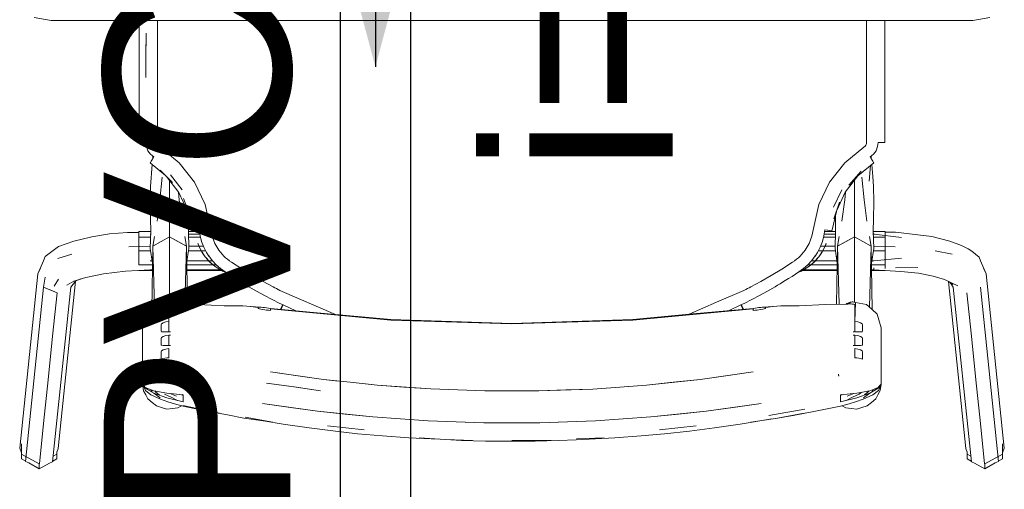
# Model space of a CAD drawing. Header units: millimetres. Extents: x -261 to 187, y -214 to 106.
# Tile 70 of 256: x -221.02 to -220.493, y -155.485 to -155.233. Entities that reach past the tile are written whole.
import ezdxf

# ---------------------------------------------------------------- set-up
doc = ezdxf.new("R2010")
doc.units = ezdxf.units.MM
doc.header["$LTSCALE"] = 0.005
doc.header["$MEASUREMENT"] = 0
doc.linetypes.add('NULL', pattern=[0])
for name, color, linetype, lineweight in [('AP-Condutos Ar condicionado', 4, 'Continuous', 25), ('AP-Sentido conduto Ar condicionado', 9, 'Continuous', 30), ('AP-Textos conduto Ar condicionado', 7, 'Continuous', 9), ('IFC-Elemento de mobília-Contorno', 9, 'Continuous', 5)]:
    doc.layers.add(name, color=color, linetype=linetype, lineweight=lineweight)
doc.styles.add('Arial', font='arial.ttf')

msp = doc.modelspace()

# ---------------------------------------------------------------- hatches: boundary and pattern name
at = {"layer": 'AP-Sentido conduto Ar condicionado', "linetype": 'Continuous'}
msp.add_hatch(color=7, dxfattribs=at).paths.add_polyline_path([(-220.8297, -155.25841), (-220.79735, -155.13767), (-220.86206, -155.13767)])

# ---------------------------------------------------------------- linework, layer by layer
at = {"layer": 'AP-Condutos Ar condicionado'}
for p, q in [((-220.8485, -152.78817), (-220.8485, -157.14092)), ((-220.8109, -152.78817), (-220.8109, -157.14092))]:
    msp.add_line(p, q, dxfattribs=at)
at = {"layer": 'AP-Sentido conduto Ar condicionado'}
msp.add_lwpolyline([(-220.8297, -155.05841), (-220.8297, -155.25841)], dxfattribs=at)
at = {"layer": 'IFC-Elemento de mobília-Contorno', "lineweight": 5}
for p, q in [((-221.01265, -155.23199), (-221.00348, -155.23362)), ((-221.00348, -155.23362), (-220.50952, -155.23362)), ((-220.9563, -155.24116), (-220.9563, -155.23362)), ((-220.9563, -155.24399), (-220.9563, -155.23362)), ((-220.94648, -155.24477), (-220.94648, -155.23362)), ((-220.56651, -155.2394), (-220.56651, -155.23362)), ((-220.55669, -155.24399), (-220.55669, -155.23362)), ((-220.50952, -155.23362), (-220.50034, -155.23199)), ((-220.9563, -155.25396), (-220.9563, -155.24399)), ((-220.95267, -155.25424), (-220.95262, -155.24031)), ((-220.95266, -155.25226), (-220.95262, -155.24031)), ((-220.56651, -155.25289), (-220.56651, -155.2394)), ((-220.55669, -155.25396), (-220.55669, -155.24399)), ((-220.94648, -155.25146), (-220.94648, -155.24477)), ((-220.9563, -155.25396), (-220.9563, -155.26393)), ((-220.95271, -155.26421), (-220.95266, -155.25226)), ((-220.94648, -155.25489), (-220.94648, -155.25146)), ((-220.56651, -155.26637), (-220.56651, -155.25289)), ((-220.5567, -155.26393), (-220.55669, -155.25396)), ((-220.94648, -155.25661), (-220.94648, -155.25489)), ((-220.94648, -155.25914), (-220.94648, -155.25661)), ((-220.94648, -155.2642), (-220.94648, -155.25914)), ((-220.9563, -155.27265), (-220.9563, -155.26393)), ((-220.94648, -155.27332), (-220.94648, -155.2642)), ((-220.5567, -155.27265), (-220.5567, -155.26393)), ((-220.56651, -155.2811), (-220.56651, -155.26637)), ((-220.9563, -155.28138), (-220.9563, -155.27265)), ((-220.94648, -155.28183), (-220.94648, -155.27332)), ((-220.5567, -155.28138), (-220.5567, -155.27265)), ((-220.56651, -155.29889), (-220.56651, -155.2811)), ((-220.9563, -155.29011), (-220.9563, -155.28138)), ((-220.94648, -155.29036), (-220.94648, -155.28183)), ((-220.5567, -155.28138), (-220.55669, -155.29011)), ((-220.9563, -155.29885), (-220.9563, -155.29011)), ((-220.94648, -155.29889), (-220.94648, -155.29036)), ((-220.55669, -155.29885), (-220.55669, -155.29011)), ((-220.9563, -155.29885), (-220.95608, -155.29887)), ((-220.95608, -155.29887), (-220.95532, -155.29888)), ((-220.95532, -155.29888), (-220.95414, -155.2989)), ((-220.95414, -155.2989), (-220.95271, -155.2989)), ((-220.95271, -155.2989), (-220.95242, -155.30118)), ((-220.95242, -155.30118), (-220.95159, -155.30333)), ((-220.94648, -155.29889), (-220.94639, -155.29963)), ((-220.94639, -155.29963), (-220.94612, -155.30033)), ((-220.94612, -155.30033), (-220.94568, -155.30093)), ((-220.94568, -155.30093), (-220.94511, -155.30142)), ((-220.94511, -155.30142), (-220.93484, -155.30978)), ((-220.57813, -155.30976), (-220.56788, -155.30142)), ((-220.56788, -155.30142), (-220.56731, -155.30093)), ((-220.56731, -155.30093), (-220.56688, -155.30033)), ((-220.56688, -155.30033), (-220.5666, -155.29963)), ((-220.5666, -155.29963), (-220.56651, -155.29889)), ((-220.56141, -155.30333), (-220.56057, -155.30118)), ((-220.56057, -155.30118), (-220.56028, -155.2989)), ((-220.56028, -155.2989), (-220.55886, -155.2989)), ((-220.55886, -155.2989), (-220.55767, -155.29888)), ((-220.55767, -155.29888), (-220.55691, -155.29887)), ((-220.55691, -155.29887), (-220.55669, -155.29885)), ((-220.95159, -155.30333), (-220.95024, -155.3052)), ((-220.95024, -155.3052), (-220.94847, -155.30669)), ((-220.94924, -155.30789), (-220.94847, -155.30669)), ((-220.949, -155.30751), (-220.94894, -155.30686)), ((-220.94894, -155.30744), (-220.94894, -155.30629)), ((-220.56453, -155.30669), (-220.56275, -155.3052)), ((-220.56453, -155.30669), (-220.56375, -155.30789)), ((-220.56405, -155.30743), (-220.56405, -155.30629)), ((-220.56405, -155.30686), (-220.564, -155.30751)), ((-220.56405, -155.30722), (-220.56403, -155.30746)), ((-220.56405, -155.30722), (-220.56402, -155.30747)), ((-220.56275, -155.3052), (-220.56141, -155.30333)), ((-220.95039, -155.30984), (-220.95028, -155.3096)), ((-220.95039, -155.30984), (-220.94215, -155.31666)), ((-220.95028, -155.3096), (-220.94988, -155.30891)), ((-220.95021, -155.3226), (-220.94926, -155.31077)), ((-220.94988, -155.30891), (-220.94924, -155.30789)), ((-220.93484, -155.30978), (-220.92666, -155.3202)), ((-220.58631, -155.32016), (-220.57813, -155.30976)), ((-220.57111, -155.31687), (-220.5626, -155.30984)), ((-220.56512, -155.3197), (-220.56438, -155.31131)), ((-220.56375, -155.30789), (-220.56311, -155.30891)), ((-220.56371, -155.31076), (-220.56309, -155.3172)), ((-220.56311, -155.30891), (-220.56271, -155.3096)), ((-220.56271, -155.3096), (-220.5626, -155.30984)), ((-220.94517, -155.3297), (-220.94395, -155.31757)), ((-220.94506, -155.31371), (-220.93848, -155.32038)), ((-220.94165, -155.31717), (-220.93508, -155.32567)), ((-220.93948, -155.31621), (-220.93326, -155.32433)), ((-220.57787, -155.32561), (-220.57111, -155.31687)), ((-220.57605, -155.32174), (-220.56935, -155.3143)), ((-220.56905, -155.31757), (-220.56782, -155.3297)), ((-220.56309, -155.3172), (-220.56278, -155.3226)), ((-220.95028, -155.33135), (-220.95021, -155.3226)), ((-220.93998, -155.32197), (-220.93998, -155.31933)), ((-220.93998, -155.33457), (-220.93998, -155.32197)), ((-220.92666, -155.3202), (-220.92097, -155.33214)), ((-220.59201, -155.33211), (-220.58631, -155.32016)), ((-220.57301, -155.32197), (-220.57301, -155.31933)), ((-220.57301, -155.33457), (-220.57301, -155.32197)), ((-220.56278, -155.3226), (-220.56266, -155.33081)), ((-220.93522, -155.32549), (-220.93479, -155.3297)), ((-220.93508, -155.32567), (-220.93038, -155.33568)), ((-220.58424, -155.33351), (-220.57973, -155.32433)), ((-220.5825, -155.33543), (-220.57787, -155.32561)), ((-220.5782, -155.3297), (-220.57777, -155.32548)), ((-220.95028, -155.33135), (-220.95016, -155.34007)), ((-220.94668, -155.34108), (-220.94517, -155.3297)), ((-220.93479, -155.3297), (-220.93328, -155.34108)), ((-220.93253, -155.3289), (-220.9289, -155.3382)), ((-220.92097, -155.33214), (-220.91805, -155.345)), ((-220.59495, -155.345), (-220.59201, -155.33211)), ((-220.58399, -155.33984), (-220.58097, -155.3309)), ((-220.57971, -155.34108), (-220.5782, -155.3297)), ((-220.56782, -155.3297), (-220.56631, -155.34108)), ((-220.56284, -155.34007), (-220.56266, -155.33081)), ((-220.93998, -155.34415), (-220.93998, -155.33457)), ((-220.93038, -155.33568), (-220.92795, -155.34645)), ((-220.92981, -155.34007), (-220.92977, -155.33836)), ((-220.58505, -155.34645), (-220.58265, -155.33587)), ((-220.58321, -155.33835), (-220.58319, -155.34007)), ((-220.57301, -155.34415), (-220.57301, -155.33457)), ((-220.95016, -155.34007), (-220.95011, -155.34629)), ((-220.93998, -155.34949), (-220.93998, -155.34415)), ((-220.92985, -155.34629), (-220.92981, -155.34007)), ((-220.58319, -155.34007), (-220.58314, -155.34629)), ((-220.57301, -155.34949), (-220.57301, -155.34415)), ((-220.56288, -155.34629), (-220.56284, -155.34007)), ((-220.9913, -155.35176), (-220.98161, -155.34953)), ((-220.98161, -155.34953), (-220.9722, -155.34794)), ((-220.9722, -155.34794), (-220.96255, -155.34723)), ((-220.96255, -155.34723), (-220.95648, -155.34715)), ((-220.95648, -155.34959), (-220.95648, -155.34658)), ((-220.95648, -155.34658), (-220.95012, -155.34658)), ((-220.95648, -155.34959), (-220.95019, -155.34959)), ((-220.95648, -155.357), (-220.95648, -155.34959)), ((-220.95033, -155.35573), (-220.95011, -155.34629)), ((-220.95033, -155.34814), (-220.95015, -155.34814)), ((-220.94894, -155.35455), (-220.94809, -155.34924)), ((-220.94894, -155.35455), (-220.93998, -155.34949)), ((-220.94446, -155.35202), (-220.93998, -155.34949)), ((-220.93998, -155.36627), (-220.93998, -155.34949)), ((-220.93998, -155.34949), (-220.93102, -155.35455)), ((-220.93998, -155.34949), (-220.9355, -155.35202)), ((-220.93187, -155.34924), (-220.93102, -155.35455)), ((-220.92985, -155.34629), (-220.92964, -155.35573)), ((-220.92985, -155.34658), (-220.92408, -155.34658)), ((-220.92981, -155.34814), (-220.92382, -155.34814)), ((-220.92978, -155.34959), (-220.9235, -155.34959)), ((-220.92795, -155.34645), (-220.92767, -155.34629)), ((-220.92767, -155.34629), (-220.92687, -155.3461)), ((-220.92687, -155.3461), (-220.92566, -155.34589)), ((-220.92566, -155.34589), (-220.92422, -155.34571)), ((-220.92422, -155.34571), (-220.92369, -155.34888)), ((-220.92369, -155.34888), (-220.92283, -155.352)), ((-220.91805, -155.345), (-220.91723, -155.34909)), ((-220.91723, -155.34909), (-220.91575, -155.35298)), ((-220.59724, -155.35297), (-220.59576, -155.34908)), ((-220.59576, -155.34908), (-220.59495, -155.345)), ((-220.59016, -155.352), (-220.5893, -155.34888)), ((-220.5895, -155.34959), (-220.58322, -155.34959)), ((-220.5893, -155.34888), (-220.58877, -155.34571)), ((-220.58918, -155.34814), (-220.58318, -155.34814)), ((-220.58891, -155.34658), (-220.58315, -155.34658)), ((-220.58877, -155.34571), (-220.58734, -155.34589)), ((-220.58734, -155.34589), (-220.58612, -155.3461)), ((-220.58612, -155.3461), (-220.58532, -155.34629)), ((-220.58532, -155.34629), (-220.58505, -155.34645)), ((-220.58336, -155.35573), (-220.58314, -155.34629)), ((-220.58197, -155.35455), (-220.58112, -155.34924)), ((-220.58197, -155.35455), (-220.57301, -155.34949)), ((-220.57749, -155.35202), (-220.57301, -155.34949)), ((-220.57301, -155.36627), (-220.57301, -155.34949)), ((-220.57301, -155.34949), (-220.56405, -155.35455)), ((-220.57301, -155.34949), (-220.56853, -155.35202)), ((-220.5649, -155.34924), (-220.56405, -155.35455)), ((-220.56288, -155.34629), (-220.56267, -155.35573)), ((-220.56288, -155.34658), (-220.55651, -155.34658)), ((-220.56284, -155.34814), (-220.56266, -155.34814)), ((-220.56281, -155.34959), (-220.55651, -155.34959)), ((-220.56266, -155.34814), (-220.56266, -155.34761)), ((-220.56266, -155.34814), (-220.56266, -155.34761)), ((-220.56266, -155.34814), (-220.54777, -155.34986)), ((-220.55651, -155.34959), (-220.55651, -155.34658)), ((-220.55651, -155.34707), (-220.55651, -155.34658)), ((-220.55651, -155.34707), (-220.55097, -155.34707)), ((-220.55651, -155.357), (-220.55651, -155.34959)), ((-220.55097, -155.34707), (-220.53892, -155.34844)), ((-220.53892, -155.34844), (-220.53143, -155.34936)), ((-220.53143, -155.34936), (-220.5218, -155.35184)), ((-221.00663, -155.36007), (-220.99945, -155.3547)), ((-220.99945, -155.3547), (-220.9913, -155.35176)), ((-220.96191, -155.35475), (-220.95033, -155.35446)), ((-220.95033, -155.35446), (-220.9503, -155.35446)), ((-220.94959, -155.38834), (-220.94894, -155.35455)), ((-220.94894, -155.35455), (-220.94446, -155.35202)), ((-220.94894, -155.35455), (-220.94812, -155.38702)), ((-220.9355, -155.35202), (-220.93102, -155.35455)), ((-220.9318, -155.38563), (-220.93102, -155.35455)), ((-220.93102, -155.35455), (-220.93042, -155.38566)), ((-220.92967, -155.35446), (-220.92429, -155.35446)), ((-220.92489, -155.35297), (-220.92421, -155.35466)), ((-220.92489, -155.353), (-220.92489, -155.35298)), ((-220.92489, -155.353), (-220.92339, -155.35634)), ((-220.92489, -155.353), (-220.92421, -155.35466)), ((-220.92489, -155.35303), (-220.92476, -155.35332)), ((-220.92424, -155.35446), (-220.92188, -155.35446)), ((-220.92421, -155.35466), (-220.92324, -155.35668)), ((-220.92421, -155.35466), (-220.92342, -155.3563)), ((-220.92283, -155.352), (-220.92166, -155.35501)), ((-220.91575, -155.35298), (-220.91364, -155.35657)), ((-220.59935, -155.35656), (-220.59724, -155.35297)), ((-220.59133, -155.35501), (-220.59016, -155.352)), ((-220.59112, -155.35446), (-220.58876, -155.35446)), ((-220.58976, -155.35668), (-220.58878, -155.35466)), ((-220.5896, -155.35634), (-220.58822, -155.35326)), ((-220.58958, -155.3563), (-220.58878, -155.35466)), ((-220.58878, -155.35466), (-220.5881, -155.35297)), ((-220.58878, -155.35466), (-220.5881, -155.353)), ((-220.5887, -155.35446), (-220.58333, -155.35446)), ((-220.58823, -155.35331), (-220.5881, -155.35303)), ((-220.5881, -155.353), (-220.5881, -155.35298)), ((-220.58257, -155.38562), (-220.58197, -155.35455)), ((-220.58197, -155.35455), (-220.57749, -155.35202)), ((-220.58197, -155.35455), (-220.58119, -155.38558)), ((-220.56853, -155.35202), (-220.56405, -155.35455)), ((-220.56487, -155.38719), (-220.56405, -155.35455)), ((-220.56405, -155.35455), (-220.5634, -155.38852)), ((-220.5627, -155.35446), (-220.55108, -155.35475)), ((-220.5627, -155.35446), (-220.56266, -155.35446)), ((-220.5218, -155.35184), (-220.51568, -155.35413)), ((-220.51568, -155.35413), (-220.51195, -155.35585)), ((-221.00762, -155.36226), (-221.00663, -155.36007)), ((-220.99995, -155.36103), (-220.99244, -155.35879)), ((-220.95648, -155.357), (-220.95013, -155.357)), ((-220.95648, -155.36444), (-220.95648, -155.357)), ((-220.95033, -155.35573), (-220.94912, -155.36355)), ((-220.93085, -155.36355), (-220.92964, -155.35573)), ((-220.92983, -155.357), (-220.92305, -155.357)), ((-220.92342, -155.3563), (-220.92251, -155.35788)), ((-220.92324, -155.35668), (-220.92251, -155.35788)), ((-220.92302, -155.357), (-220.92065, -155.357)), ((-220.92288, -155.35723), (-220.92135, -155.35958)), ((-220.92251, -155.35788), (-220.92149, -155.3594)), ((-220.92166, -155.35501), (-220.92019, -155.35788)), ((-220.92149, -155.3594), (-220.92099, -155.36013)), ((-220.92149, -155.3594), (-220.91976, -155.36156)), ((-220.92099, -155.36013), (-220.91976, -155.36156)), ((-220.92019, -155.35788), (-220.9199, -155.35835)), ((-220.9199, -155.35835), (-220.91961, -155.35882)), ((-220.91961, -155.35882), (-220.9193, -155.35929)), ((-220.9193, -155.35929), (-220.91898, -155.35975)), ((-220.91902, -155.3597), (-220.91712, -155.36219)), ((-220.91364, -155.35657), (-220.91096, -155.35976)), ((-220.91096, -155.35976), (-220.91001, -155.36067)), ((-220.60298, -155.36067), (-220.60203, -155.35976)), ((-220.60203, -155.35976), (-220.59935, -155.35656)), ((-220.59587, -155.36219), (-220.59397, -155.3597)), ((-220.59401, -155.35975), (-220.5937, -155.35929)), ((-220.5937, -155.35929), (-220.59339, -155.35882)), ((-220.59339, -155.35882), (-220.59309, -155.35835)), ((-220.59324, -155.36156), (-220.5915, -155.3594)), ((-220.59324, -155.36156), (-220.59201, -155.36013)), ((-220.59309, -155.35835), (-220.5928, -155.35788)), ((-220.5928, -155.35788), (-220.59133, -155.35501)), ((-220.59235, -155.357), (-220.58998, -155.357)), ((-220.59201, -155.36013), (-220.5915, -155.3594)), ((-220.59166, -155.35959), (-220.59011, -155.35723)), ((-220.5915, -155.3594), (-220.59048, -155.35788)), ((-220.59048, -155.35788), (-220.58958, -155.3563)), ((-220.59048, -155.35788), (-220.58976, -155.35668)), ((-220.58995, -155.357), (-220.58316, -155.357)), ((-220.58336, -155.35573), (-220.58215, -155.36355)), ((-220.56388, -155.36355), (-220.56267, -155.35573)), ((-220.56286, -155.357), (-220.55651, -155.357)), ((-220.55651, -155.36444), (-220.55651, -155.357)), ((-220.52963, -155.35695), (-220.52055, -155.35879)), ((-220.51195, -155.35585), (-220.51011, -155.35717)), ((-220.51011, -155.35717), (-220.50613, -155.36046)), ((-221.01066, -155.36932), (-221.00762, -155.36226)), ((-220.95648, -155.36444), (-220.94913, -155.36444)), ((-220.95648, -155.36456), (-220.95648, -155.36444)), ((-220.95033, -155.36231), (-220.94931, -155.36231)), ((-220.93083, -155.36444), (-220.9167, -155.36444)), ((-220.93065, -155.36231), (-220.91906, -155.36231)), ((-220.92022, -155.36098), (-220.91914, -155.36219)), ((-220.91976, -155.36156), (-220.91823, -155.36319)), ((-220.91976, -155.36156), (-220.91776, -155.36358)), ((-220.91902, -155.36231), (-220.91701, -155.36231)), ((-220.91823, -155.36319), (-220.91512, -155.36574)), ((-220.9178, -155.36354), (-220.91564, -155.3653)), ((-220.91712, -155.36219), (-220.91504, -155.36444)), ((-220.91669, -155.36444), (-220.91504, -155.36444)), ((-220.91564, -155.3653), (-220.91332, -155.36682)), ((-220.91504, -155.36444), (-220.91275, -155.36647)), ((-220.91001, -155.36067), (-220.90901, -155.36153)), ((-220.90901, -155.36153), (-220.90797, -155.36233)), ((-220.908, -155.36231), (-220.90688, -155.36309)), ((-220.90688, -155.36309), (-220.90136, -155.3666)), ((-220.61188, -155.36676), (-220.60611, -155.36309)), ((-220.60611, -155.36309), (-220.60498, -155.36231)), ((-220.60503, -155.36234), (-220.60398, -155.36153)), ((-220.60398, -155.36153), (-220.60298, -155.36067)), ((-220.60025, -155.36647), (-220.59796, -155.36444)), ((-220.59971, -155.36684), (-220.5973, -155.36527)), ((-220.59796, -155.36444), (-220.59587, -155.36219)), ((-220.59796, -155.36444), (-220.5963, -155.36444)), ((-220.59788, -155.36574), (-220.59476, -155.36319)), ((-220.59735, -155.3653), (-220.59519, -155.36354)), ((-220.59629, -155.36444), (-220.58216, -155.36444)), ((-220.59598, -155.36231), (-220.59398, -155.36231)), ((-220.59523, -155.36358), (-220.59324, -155.36156)), ((-220.59476, -155.36319), (-220.59324, -155.36156)), ((-220.59393, -155.36231), (-220.58234, -155.36231)), ((-220.59385, -155.36219), (-220.59276, -155.36097)), ((-220.56386, -155.36444), (-220.55651, -155.36444)), ((-220.56368, -155.36231), (-220.56266, -155.36231)), ((-220.56266, -155.36231), (-220.54777, -155.36089)), ((-220.55651, -155.36651), (-220.55651, -155.36444)), ((-220.50613, -155.36046), (-220.50537, -155.36226)), ((-220.50537, -155.36226), (-220.50234, -155.36932)), ((-221.02033, -155.46275), (-221.01066, -155.36932)), ((-221.01066, -155.36932), (-221.00923, -155.36641)), ((-220.98492, -155.37119), (-220.97545, -155.36922)), ((-220.97545, -155.36922), (-220.96363, -155.36791)), ((-220.96363, -155.36791), (-220.95033, -155.36709)), ((-220.95648, -155.36758), (-220.95648, -155.36747)), ((-220.95648, -155.36758), (-220.94919, -155.36758)), ((-220.95033, -155.36709), (-220.94919, -155.36709)), ((-220.93998, -155.38306), (-220.93998, -155.36627)), ((-220.93078, -155.36709), (-220.91285, -155.36709)), ((-220.93077, -155.36758), (-220.91201, -155.36758)), ((-220.91512, -155.36574), (-220.91332, -155.36682)), ((-220.91363, -155.36662), (-220.91315, -155.3669)), ((-220.91332, -155.36682), (-220.91165, -155.36779)), ((-220.91332, -155.36682), (-220.91027, -155.36827)), ((-220.91275, -155.36647), (-220.91026, -155.36827)), ((-220.91275, -155.36709), (-220.9119, -155.36709)), ((-220.91172, -155.36758), (-220.91122, -155.36758)), ((-220.91165, -155.36779), (-220.90996, -155.36847)), ((-220.91027, -155.36827), (-220.90843, -155.36946)), ((-220.90843, -155.36946), (-220.90658, -155.37064)), ((-220.90658, -155.37064), (-220.90472, -155.3718)), ((-220.90136, -155.3666), (-220.89579, -155.36996)), ((-220.89579, -155.36996), (-220.89017, -155.37318)), ((-220.62309, -155.37333), (-220.61754, -155.37016)), ((-220.61754, -155.37016), (-220.61188, -155.36676)), ((-220.60827, -155.3718), (-220.60641, -155.37064)), ((-220.60641, -155.37064), (-220.60457, -155.36946)), ((-220.60457, -155.36946), (-220.60273, -155.36827)), ((-220.60303, -155.36847), (-220.60134, -155.36779)), ((-220.60283, -155.36834), (-220.59971, -155.36684)), ((-220.60273, -155.36827), (-220.60025, -155.36647)), ((-220.60177, -155.36758), (-220.60125, -155.36758)), ((-220.60134, -155.36779), (-220.59971, -155.36684)), ((-220.6011, -155.36709), (-220.60023, -155.36709)), ((-220.60098, -155.36758), (-220.58223, -155.36758)), ((-220.60014, -155.36709), (-220.58222, -155.36709)), ((-220.59989, -155.36693), (-220.59938, -155.36662)), ((-220.59971, -155.36684), (-220.59788, -155.36574)), ((-220.57301, -155.38306), (-220.57301, -155.36627)), ((-220.56381, -155.36709), (-220.56266, -155.36709)), ((-220.5638, -155.36758), (-220.55651, -155.36758)), ((-220.56266, -155.36709), (-220.56266, -155.36601)), ((-220.56266, -155.36709), (-220.54809, -155.36801)), ((-220.55651, -155.36758), (-220.55651, -155.36747)), ((-220.55097, -155.36615), (-220.53892, -155.36583)), ((-220.54809, -155.36801), (-220.53858, -155.36903)), ((-220.53858, -155.36903), (-220.53086, -155.37051)), ((-220.53086, -155.37051), (-220.52476, -155.37237)), ((-220.50376, -155.36641), (-220.50234, -155.36932)), ((-220.50234, -155.36932), (-220.49266, -155.46275)), ((-221.00762, -155.37642), (-221.00663, -155.3711)), ((-221.00185, -155.37596), (-220.99945, -155.37208)), ((-220.99964, -155.46289), (-220.99035, -155.37323)), ((-220.99513, -155.37545), (-220.9914, -155.37321)), ((-220.99299, -155.37652), (-220.9904, -155.37325)), ((-220.9914, -155.37321), (-220.98492, -155.37119)), ((-220.9904, -155.37325), (-220.98768, -155.37205)), ((-220.90472, -155.3718), (-220.90284, -155.37296)), ((-220.90284, -155.37296), (-220.9015, -155.37379)), ((-220.9015, -155.37379), (-220.90016, -155.3746)), ((-220.90016, -155.3746), (-220.89882, -155.37541)), ((-220.89882, -155.37541), (-220.89747, -155.37621)), ((-220.89017, -155.37318), (-220.88447, -155.37626)), ((-220.62852, -155.37626), (-220.62309, -155.37333)), ((-220.61552, -155.37621), (-220.61418, -155.37541)), ((-220.61418, -155.37541), (-220.61283, -155.3746)), ((-220.61283, -155.3746), (-220.61149, -155.37379)), ((-220.61149, -155.37379), (-220.61013, -155.37295)), ((-220.61013, -155.37295), (-220.60827, -155.3718)), ((-220.52476, -155.37237), (-220.51758, -155.37574)), ((-220.52262, -155.37337), (-220.51336, -155.46289)), ((-220.52219, -155.37357), (-220.52033, -155.37496)), ((-220.52176, -155.37389), (-220.52, -155.37652)), ((-221.0173, -155.46985), (-221.00762, -155.37642)), ((-221.00762, -155.37642), (-221.00031, -155.3794)), ((-221.00397, -155.37791), (-221.00031, -155.3794)), ((-221.00273, -155.40276), (-221.00031, -155.3794)), ((-221.00267, -155.46995), (-220.99299, -155.37652)), ((-220.89747, -155.37621), (-220.89336, -155.37856)), ((-220.89336, -155.37856), (-220.88922, -155.38083)), ((-220.88922, -155.38083), (-220.88505, -155.38302)), ((-220.88447, -155.37626), (-220.88356, -155.37674)), ((-220.88356, -155.37674), (-220.88265, -155.37721)), ((-220.88265, -155.37721), (-220.88174, -155.37768)), ((-220.88174, -155.37768), (-220.88083, -155.37814)), ((-220.88083, -155.37814), (-220.85117, -155.39104)), ((-220.64688, -155.38456), (-220.63217, -155.37814)), ((-220.63217, -155.37814), (-220.63126, -155.37768)), ((-220.63126, -155.37768), (-220.63035, -155.37721)), ((-220.63035, -155.37721), (-220.62944, -155.37674)), ((-220.62944, -155.37674), (-220.62852, -155.37626)), ((-220.62795, -155.38302), (-220.62377, -155.38083)), ((-220.62377, -155.38083), (-220.61963, -155.37856)), ((-220.61963, -155.37856), (-220.61552, -155.37621)), ((-220.52, -155.37652), (-220.51033, -155.46995)), ((-220.51268, -155.3794), (-220.51026, -155.40276)), ((-220.50537, -155.37642), (-220.4957, -155.46985)), ((-220.94954, -155.38828), (-220.94664, -155.38569)), ((-220.94664, -155.38569), (-220.94471, -155.38533)), ((-220.94471, -155.38533), (-220.94278, -155.38497)), ((-220.94278, -155.38497), (-220.94084, -155.38461)), ((-220.94084, -155.38461), (-220.94036, -155.38452)), ((-220.94084, -155.38461), (-220.94034, -155.39481)), ((-220.94036, -155.38452), (-220.93988, -155.38443)), ((-220.94034, -155.38565), (-220.93927, -155.3855)), ((-220.94034, -155.38565), (-220.93981, -155.38557)), ((-220.94034, -155.39481), (-220.94034, -155.38565)), ((-220.94034, -155.38565), (-220.92474, -155.38578)), ((-220.94034, -155.38565), (-220.93034, -155.38573)), ((-220.93998, -155.38445), (-220.93998, -155.38306)), ((-220.93988, -155.38443), (-220.9394, -155.38434)), ((-220.93981, -155.38557), (-220.93954, -155.38553)), ((-220.93954, -155.38553), (-220.93927, -155.3855)), ((-220.9394, -155.38434), (-220.93916, -155.38429)), ((-220.93927, -155.3855), (-220.93821, -155.38542)), ((-220.93927, -155.3855), (-220.93901, -155.38548)), ((-220.93916, -155.38429), (-220.93891, -155.38425)), ((-220.93901, -155.38548), (-220.93874, -155.38546)), ((-220.93891, -155.38425), (-220.93872, -155.38432)), ((-220.93874, -155.38546), (-220.93847, -155.38544)), ((-220.93872, -155.38432), (-220.93853, -155.38439)), ((-220.93853, -155.38439), (-220.93833, -155.38447)), ((-220.93847, -155.38544), (-220.93821, -155.38542)), ((-220.93833, -155.38447), (-220.93814, -155.38454)), ((-220.93821, -155.38542), (-220.93034, -155.38573)), ((-220.93821, -155.38542), (-220.93792, -155.38543)), ((-220.93814, -155.38454), (-220.93795, -155.38461)), ((-220.93795, -155.38461), (-220.93775, -155.38468)), ((-220.93792, -155.38543), (-220.93779, -155.38544)), ((-220.93775, -155.38468), (-220.93756, -155.38475)), ((-220.93756, -155.38475), (-220.93737, -155.38483)), ((-220.93737, -155.38483), (-220.93717, -155.3849)), ((-220.93717, -155.3849), (-220.93698, -155.38497)), ((-220.93698, -155.38497), (-220.93679, -155.38504)), ((-220.93679, -155.38504), (-220.9365, -155.38549)), ((-220.93679, -155.38504), (-220.93659, -155.38511)), ((-220.93679, -155.38504), (-220.93678, -155.38548)), ((-220.93659, -155.38511), (-220.9364, -155.38519)), ((-220.9364, -155.38519), (-220.93621, -155.38526)), ((-220.93621, -155.38526), (-220.93594, -155.38551)), ((-220.93621, -155.3855), (-220.93621, -155.38526)), ((-220.93621, -155.38526), (-220.93601, -155.38533)), ((-220.93601, -155.38533), (-220.93593, -155.38551)), ((-220.93601, -155.38533), (-220.93582, -155.3854)), ((-220.93601, -155.38533), (-220.93583, -155.38551)), ((-220.93582, -155.3854), (-220.93571, -155.38552)), ((-220.93582, -155.3854), (-220.93555, -155.38551)), ((-220.93582, -155.3854), (-220.93579, -155.38552)), ((-220.93555, -155.38551), (-220.93549, -155.38553)), ((-220.93469, -155.38556), (-220.92474, -155.38578)), ((-220.93042, -155.38573), (-220.93029, -155.38573)), ((-220.93034, -155.38573), (-220.92474, -155.38578)), ((-220.92474, -155.38578), (-220.91066, -155.38636)), ((-220.91066, -155.38636), (-220.90916, -155.38652)), ((-220.90916, -155.38652), (-220.90713, -155.38645)), ((-220.90713, -155.38645), (-220.90506, -155.38641)), ((-220.90506, -155.38641), (-220.90295, -155.3864)), ((-220.90295, -155.3864), (-220.90081, -155.38643)), ((-220.90088, -155.38643), (-220.90087, -155.38638)), ((-220.90087, -155.38638), (-220.89166, -155.38714)), ((-220.90087, -155.38638), (-220.90081, -155.38643)), ((-220.88505, -155.38302), (-220.88084, -155.38515)), ((-220.88084, -155.38515), (-220.88043, -155.38535)), ((-220.88043, -155.38535), (-220.88001, -155.38555)), ((-220.88001, -155.38555), (-220.8796, -155.38576)), ((-220.87984, -155.38727), (-220.87918, -155.38596)), ((-220.87983, -155.38677), (-220.87937, -155.38587)), ((-220.8796, -155.38576), (-220.87918, -155.38596)), ((-220.87918, -155.38596), (-220.8724, -155.38906)), ((-220.87918, -155.38596), (-220.8724, -155.38906)), ((-220.66159, -155.39097), (-220.64688, -155.38456)), ((-220.64056, -155.38904), (-220.63381, -155.38596)), ((-220.64055, -155.38904), (-220.63381, -155.38596)), ((-220.63381, -155.38596), (-220.63339, -155.38576)), ((-220.63381, -155.38596), (-220.63316, -155.38727)), ((-220.63362, -155.38587), (-220.63317, -155.38677)), ((-220.63339, -155.38576), (-220.63298, -155.38555)), ((-220.63298, -155.38555), (-220.63256, -155.38535)), ((-220.63256, -155.38535), (-220.63215, -155.38515)), ((-220.63215, -155.38515), (-220.62795, -155.38302)), ((-220.62153, -155.38714), (-220.61232, -155.38638)), ((-220.61239, -155.38643), (-220.61232, -155.38638)), ((-220.61239, -155.38643), (-220.61024, -155.3864)), ((-220.61232, -155.38638), (-220.61231, -155.38643)), ((-220.61024, -155.3864), (-220.60813, -155.38641)), ((-220.60813, -155.38641), (-220.60606, -155.38645)), ((-220.60606, -155.38645), (-220.60404, -155.38652)), ((-220.60404, -155.38652), (-220.60253, -155.38636)), ((-220.60253, -155.38636), (-220.58845, -155.38578)), ((-220.58845, -155.38578), (-220.57656, -155.38546)), ((-220.57747, -155.38548), (-220.57737, -155.3854)), ((-220.57737, -155.3854), (-220.57718, -155.38533)), ((-220.57718, -155.38533), (-220.57699, -155.38526)), ((-220.57699, -155.38526), (-220.57679, -155.38519)), ((-220.57679, -155.38519), (-220.5766, -155.38511)), ((-220.5766, -155.38511), (-220.57641, -155.38504)), ((-220.57656, -155.38546), (-220.57471, -155.38543)), ((-220.57641, -155.38504), (-220.57621, -155.38497)), ((-220.57632, -155.38545), (-220.57609, -155.38545)), ((-220.57621, -155.38497), (-220.57602, -155.3849)), ((-220.57609, -155.38545), (-220.57586, -155.38545)), ((-220.57602, -155.3849), (-220.57583, -155.38483)), ((-220.57586, -155.38545), (-220.57563, -155.38544)), ((-220.57583, -155.38483), (-220.57563, -155.38475)), ((-220.57563, -155.38475), (-220.57544, -155.38468)), ((-220.57563, -155.38544), (-220.5754, -155.38544)), ((-220.57544, -155.38468), (-220.57525, -155.38461)), ((-220.5754, -155.38544), (-220.57517, -155.38544)), ((-220.57525, -155.38461), (-220.57505, -155.38454)), ((-220.57517, -155.38544), (-220.57471, -155.38543)), ((-220.57505, -155.38454), (-220.57467, -155.38439)), ((-220.57471, -155.38543), (-220.57285, -155.38565)), ((-220.57471, -155.38543), (-220.57425, -155.38549)), ((-220.57467, -155.38439), (-220.57428, -155.38425)), ((-220.57428, -155.38425), (-220.5738, -155.38434)), ((-220.57425, -155.38549), (-220.57378, -155.38554)), ((-220.5738, -155.38434), (-220.57331, -155.38443)), ((-220.57378, -155.38554), (-220.57332, -155.3856)), ((-220.57332, -155.3856), (-220.57285, -155.38565)), ((-220.57331, -155.38443), (-220.57283, -155.38452)), ((-220.57301, -155.38448), (-220.57301, -155.38306)), ((-220.57285, -155.39481), (-220.57235, -155.38461)), ((-220.57285, -155.39481), (-220.57285, -155.38565)), ((-220.57283, -155.38452), (-220.57235, -155.38461)), ((-220.57235, -155.38461), (-220.57042, -155.38497)), ((-220.57042, -155.38497), (-220.56849, -155.38533)), ((-220.56849, -155.38533), (-220.56656, -155.38569)), ((-220.56656, -155.38569), (-220.56366, -155.38828)), ((-220.95334, -155.394), (-220.95244, -155.39088)), ((-220.95244, -155.39088), (-220.94954, -155.38828)), ((-220.89667, -155.38681), (-220.89254, -155.38724)), ((-220.89667, -155.38681), (-220.89258, -155.38734)), ((-220.89258, -155.38742), (-220.89258, -155.38734)), ((-220.89258, -155.38749), (-220.89258, -155.38742)), ((-220.89258, -155.38757), (-220.89258, -155.38749)), ((-220.89258, -155.38765), (-220.89258, -155.38757)), ((-220.89258, -155.38765), (-220.89239, -155.38787)), ((-220.89254, -155.38724), (-220.89222, -155.38714)), ((-220.89239, -155.38787), (-220.89185, -155.3881)), ((-220.89222, -155.38714), (-220.89166, -155.38714)), ((-220.89185, -155.3881), (-220.89104, -155.3883)), ((-220.89166, -155.38714), (-220.89092, -155.3872)), ((-220.89104, -155.3883), (-220.89008, -155.38845)), ((-220.89092, -155.3872), (-220.89008, -155.3873)), ((-220.89008, -155.3873), (-220.88905, -155.38741)), ((-220.89008, -155.38845), (-220.88904, -155.38857)), ((-220.88905, -155.38741), (-220.88801, -155.38754)), ((-220.88904, -155.38857), (-220.888, -155.38869)), ((-220.88801, -155.38754), (-220.88698, -155.38766)), ((-220.888, -155.38869), (-220.88696, -155.38882)), ((-220.88698, -155.38766), (-220.88594, -155.38779)), ((-220.88696, -155.38882), (-220.88592, -155.38895)), ((-220.88594, -155.38779), (-220.86084, -155.39014)), ((-220.88592, -155.38801), (-220.82139, -155.39404)), ((-220.88592, -155.38824), (-220.88592, -155.38801)), ((-220.88592, -155.38848), (-220.88592, -155.38824)), ((-220.88592, -155.38871), (-220.88592, -155.38848)), ((-220.88592, -155.38895), (-220.88592, -155.38871)), ((-220.88057, -155.38829), (-220.88043, -155.388)), ((-220.88043, -155.388), (-220.87983, -155.38677)), ((-220.88037, -155.38831), (-220.87984, -155.38727)), ((-220.87983, -155.38677), (-220.87963, -155.38686)), ((-220.87983, -155.38677), (-220.87963, -155.38686)), ((-220.86084, -155.39014), (-220.8214, -155.39382)), ((-220.6918, -155.39404), (-220.62728, -155.38801)), ((-220.69179, -155.39382), (-220.65952, -155.39081)), ((-220.66175, -155.39102), (-220.66159, -155.39097)), ((-220.65952, -155.39081), (-220.62725, -155.38779)), ((-220.63336, -155.38686), (-220.63317, -155.38677)), ((-220.63336, -155.38686), (-220.63317, -155.38677)), ((-220.63317, -155.38677), (-220.63256, -155.388)), ((-220.63316, -155.38727), (-220.63263, -155.38829)), ((-220.63256, -155.388), (-220.63243, -155.38827)), ((-220.62728, -155.38824), (-220.62728, -155.38801)), ((-220.62728, -155.38848), (-220.62728, -155.38824)), ((-220.62728, -155.38871), (-220.62728, -155.38848)), ((-220.62728, -155.38895), (-220.62728, -155.38871)), ((-220.62728, -155.38895), (-220.62623, -155.38882)), ((-220.62725, -155.38779), (-220.62621, -155.38766)), ((-220.62725, -155.38779), (-220.62702, -155.38892)), ((-220.62725, -155.38779), (-220.62702, -155.38892)), ((-220.62623, -155.38882), (-220.62519, -155.38869)), ((-220.62621, -155.38766), (-220.62518, -155.38754)), ((-220.62519, -155.38869), (-220.62415, -155.38857)), ((-220.62518, -155.38754), (-220.62414, -155.38741)), ((-220.62415, -155.38857), (-220.62311, -155.38845)), ((-220.62414, -155.38741), (-220.62311, -155.3873)), ((-220.62311, -155.3873), (-220.62227, -155.3872)), ((-220.62311, -155.38845), (-220.62215, -155.3883)), ((-220.62227, -155.3872), (-220.62153, -155.38714)), ((-220.62215, -155.3883), (-220.62134, -155.3881)), ((-220.62153, -155.38714), (-220.62097, -155.38714)), ((-220.62134, -155.3881), (-220.6208, -155.38787)), ((-220.62097, -155.38714), (-220.62066, -155.38724)), ((-220.6208, -155.38787), (-220.62061, -155.38765)), ((-220.62066, -155.38724), (-220.61652, -155.38681)), ((-220.62061, -155.38734), (-220.61652, -155.38681)), ((-220.62061, -155.38742), (-220.62061, -155.38734)), ((-220.62061, -155.38749), (-220.62061, -155.38742)), ((-220.62061, -155.38757), (-220.62061, -155.38749)), ((-220.62061, -155.38765), (-220.62061, -155.38757)), ((-220.56366, -155.38828), (-220.56076, -155.39088)), ((-220.56076, -155.39088), (-220.55986, -155.394)), ((-220.95458, -155.39829), (-220.95334, -155.394)), ((-220.94458, -155.39651), (-220.94427, -155.39606)), ((-220.94458, -155.39739), (-220.94458, -155.39651)), ((-220.94427, -155.39606), (-220.94337, -155.39551)), ((-220.94337, -155.39551), (-220.94203, -155.39505)), ((-220.94203, -155.39505), (-220.94034, -155.39481)), ((-220.94034, -155.39621), (-220.94034, -155.39481)), ((-220.94034, -155.3976), (-220.94034, -155.39621)), ((-220.8214, -155.39382), (-220.789, -155.39483)), ((-220.82139, -155.39404), (-220.7566, -155.39606)), ((-220.789, -155.39483), (-220.7566, -155.39584)), ((-220.7566, -155.39606), (-220.6918, -155.39404)), ((-220.7566, -155.39584), (-220.72419, -155.39483)), ((-220.72419, -155.39483), (-220.69179, -155.39382)), ((-220.57285, -155.39621), (-220.57285, -155.39481)), ((-220.57285, -155.39481), (-220.57116, -155.39505)), ((-220.57285, -155.3976), (-220.57285, -155.39621)), ((-220.57116, -155.39505), (-220.56982, -155.39551)), ((-220.56982, -155.39551), (-220.56892, -155.39606)), ((-220.56892, -155.39606), (-220.56861, -155.39651)), ((-220.56861, -155.39739), (-220.56861, -155.39651)), ((-220.55986, -155.394), (-220.55861, -155.39828)), ((-220.95458, -155.40581), (-220.95458, -155.39829)), ((-220.94458, -155.39828), (-220.94458, -155.39739)), ((-220.94458, -155.39916), (-220.94458, -155.39828)), ((-220.94458, -155.40004), (-220.94458, -155.39916)), ((-220.94458, -155.40004), (-220.94427, -155.40031)), ((-220.94427, -155.40031), (-220.94337, -155.4004)), ((-220.94337, -155.4004), (-220.94203, -155.40039)), ((-220.94337, -155.40278), (-220.94203, -155.40233)), ((-220.94203, -155.40039), (-220.94034, -155.4004)), ((-220.94203, -155.40233), (-220.94034, -155.40209)), ((-220.94034, -155.399), (-220.94034, -155.3976)), ((-220.94034, -155.4004), (-220.94034, -155.399)), ((-220.94034, -155.40209), (-220.93958, -155.40207)), ((-220.94034, -155.40209), (-220.94015, -155.40208)), ((-220.94034, -155.40348), (-220.94034, -155.40209)), ((-220.94015, -155.4004), (-220.93958, -155.4004)), ((-220.93998, -155.4004), (-220.93958, -155.4004)), ((-220.93998, -155.40207), (-220.93977, -155.40207)), ((-220.93996, -155.4004), (-220.93977, -155.40041)), ((-220.93977, -155.40041), (-220.93958, -155.4004)), ((-220.57361, -155.4004), (-220.57342, -155.40041)), ((-220.57361, -155.4004), (-220.57304, -155.4004)), ((-220.57361, -155.4004), (-220.57324, -155.4004)), ((-220.57361, -155.40207), (-220.57285, -155.40209)), ((-220.57342, -155.40041), (-220.57324, -155.4004)), ((-220.57342, -155.40207), (-220.57324, -155.40207)), ((-220.57304, -155.40208), (-220.57285, -155.40209)), ((-220.57285, -155.399), (-220.57285, -155.3976)), ((-220.57285, -155.4004), (-220.57285, -155.399)), ((-220.57285, -155.4004), (-220.57116, -155.40039)), ((-220.57285, -155.40348), (-220.57285, -155.40209)), ((-220.57285, -155.40209), (-220.57116, -155.40233)), ((-220.57116, -155.40039), (-220.56982, -155.4004)), ((-220.57116, -155.40233), (-220.56982, -155.40278)), ((-220.56982, -155.4004), (-220.56892, -155.40031)), ((-220.56892, -155.40031), (-220.56861, -155.40004)), ((-220.56861, -155.39828), (-220.56861, -155.39739)), ((-220.56861, -155.39916), (-220.56861, -155.39828)), ((-220.56861, -155.40004), (-220.56861, -155.39916)), ((-220.55861, -155.40579), (-220.55861, -155.39828)), ((-221.00515, -155.42612), (-221.00273, -155.40276)), ((-220.95458, -155.41332), (-220.95458, -155.40581)), ((-220.94458, -155.40378), (-220.94427, -155.40333)), ((-220.94458, -155.40467), (-220.94458, -155.40378)), ((-220.94458, -155.40555), (-220.94458, -155.40467)), ((-220.94458, -155.40644), (-220.94458, -155.40555)), ((-220.94458, -155.40732), (-220.94458, -155.40644)), ((-220.94458, -155.40732), (-220.94427, -155.40759)), ((-220.94427, -155.40333), (-220.94337, -155.40278)), ((-220.94427, -155.40759), (-220.94337, -155.40768)), ((-220.94337, -155.40768), (-220.94203, -155.40767)), ((-220.94203, -155.40767), (-220.94034, -155.40768)), ((-220.94034, -155.40488), (-220.94034, -155.40348)), ((-220.94034, -155.40628), (-220.94034, -155.40488)), ((-220.94034, -155.40768), (-220.94034, -155.40628)), ((-220.94015, -155.40768), (-220.93958, -155.40768)), ((-220.93998, -155.40768), (-220.93958, -155.40768)), ((-220.93998, -155.40768), (-220.93958, -155.40768)), ((-220.93977, -155.40768), (-220.93958, -155.40768)), ((-220.57361, -155.40768), (-220.57301, -155.40768)), ((-220.57361, -155.40768), (-220.57285, -155.40768)), ((-220.57361, -155.40768), (-220.57324, -155.40768)), ((-220.57361, -155.40768), (-220.57342, -155.40768)), ((-220.57285, -155.40488), (-220.57285, -155.40348)), ((-220.57285, -155.40628), (-220.57285, -155.40488)), ((-220.57285, -155.40768), (-220.57285, -155.40628)), ((-220.57285, -155.40768), (-220.57116, -155.40767)), ((-220.57116, -155.40767), (-220.56982, -155.40768)), ((-220.56982, -155.40278), (-220.56892, -155.40333)), ((-220.56982, -155.40768), (-220.56892, -155.40759)), ((-220.56892, -155.40333), (-220.56861, -155.40378)), ((-220.56892, -155.40759), (-220.56861, -155.40732)), ((-220.56861, -155.40467), (-220.56861, -155.40378)), ((-220.56861, -155.40555), (-220.56861, -155.40467)), ((-220.56861, -155.40644), (-220.56861, -155.40555)), ((-220.56861, -155.40732), (-220.56861, -155.40644)), ((-220.55861, -155.41331), (-220.55861, -155.40579)), ((-220.51026, -155.40276), (-220.50785, -155.42612)), ((-220.94458, -155.41106), (-220.94427, -155.41061)), ((-220.94458, -155.41203), (-220.94458, -155.41106)), ((-220.94458, -155.41299), (-220.94458, -155.41203)), ((-220.94458, -155.41395), (-220.94458, -155.41299)), ((-220.94427, -155.41061), (-220.94337, -155.41006)), ((-220.94337, -155.41006), (-220.94203, -155.4096)), ((-220.94203, -155.4096), (-220.94034, -155.40936)), ((-220.94034, -155.41058), (-220.94034, -155.40936)), ((-220.94034, -155.41182), (-220.94034, -155.41058)), ((-220.94034, -155.41303), (-220.94034, -155.4118)), ((-220.94034, -155.41425), (-220.94034, -155.41303)), ((-220.57285, -155.41058), (-220.57285, -155.40936)), ((-220.57285, -155.40936), (-220.57116, -155.4096)), ((-220.57285, -155.41182), (-220.57285, -155.41058)), ((-220.57285, -155.41303), (-220.57285, -155.4118)), ((-220.57285, -155.41425), (-220.57285, -155.41303)), ((-220.57116, -155.4096), (-220.56982, -155.41006)), ((-220.56982, -155.41006), (-220.56892, -155.41061)), ((-220.56892, -155.41061), (-220.56861, -155.41106)), ((-220.56861, -155.41203), (-220.56861, -155.41106)), ((-220.56861, -155.41299), (-220.56861, -155.41203)), ((-220.56861, -155.41395), (-220.56861, -155.41299)), ((-220.95458, -155.42083), (-220.95458, -155.41332)), ((-220.94458, -155.41492), (-220.94458, -155.41395)), ((-220.94458, -155.41492), (-220.94354, -155.41463)), ((-220.94354, -155.41463), (-220.94249, -155.41443)), ((-220.94249, -155.41443), (-220.94142, -155.4143)), ((-220.94142, -155.4143), (-220.94034, -155.41425)), ((-220.57285, -155.41425), (-220.57178, -155.4143)), ((-220.57178, -155.4143), (-220.57071, -155.41443)), ((-220.57071, -155.41443), (-220.56965, -155.41463)), ((-220.56965, -155.41463), (-220.56861, -155.41492)), ((-220.56861, -155.41492), (-220.56861, -155.41395)), ((-220.55861, -155.42081), (-220.55861, -155.41331)), ((-220.95458, -155.42835), (-220.95458, -155.42083)), ((-220.93182, -155.42408), (-220.93161, -155.42299)), ((-220.93182, -155.42408), (-220.93172, -155.42357)), ((-220.93172, -155.42357), (-220.93161, -155.42299)), ((-220.88592, -155.42181), (-220.85747, -155.42587)), ((-220.88592, -155.42181), (-220.8713, -155.4239)), ((-220.65572, -155.42587), (-220.62728, -155.42181)), ((-220.64189, -155.4239), (-220.62728, -155.42181)), ((-220.58158, -155.42299), (-220.58147, -155.42357)), ((-220.58158, -155.42299), (-220.58137, -155.42408)), ((-220.58147, -155.42357), (-220.58137, -155.42408)), ((-220.55861, -155.42833), (-220.55861, -155.42081)), ((-221.00757, -155.44948), (-221.00515, -155.42612)), ((-220.95458, -155.42835), (-220.95398, -155.43199)), ((-220.95458, -155.42835), (-220.95372, -155.42937)), ((-220.95458, -155.42835), (-220.95297, -155.43187)), ((-220.95458, -155.42835), (-220.953, -155.43057)), ((-220.88812, -155.42778), (-220.87339, -155.42987)), ((-220.88812, -155.42778), (-220.87326, -155.42989)), ((-220.8713, -155.4239), (-220.85747, -155.42587)), ((-220.85747, -155.42587), (-220.8495, -155.42672)), ((-220.85747, -155.42587), (-220.84314, -155.4274)), ((-220.84314, -155.4274), (-220.82881, -155.42893)), ((-220.83483, -155.42829), (-220.82881, -155.42893)), ((-220.68438, -155.42893), (-220.65572, -155.42587)), ((-220.68438, -155.42893), (-220.67005, -155.4274)), ((-220.67005, -155.4274), (-220.65572, -155.42587)), ((-220.65572, -155.42587), (-220.64189, -155.4239)), ((-220.56019, -155.43057), (-220.55861, -155.42833)), ((-220.56012, -155.43176), (-220.55861, -155.42833)), ((-220.55947, -155.42937), (-220.55861, -155.42833)), ((-220.55919, -155.43187), (-220.55861, -155.42833)), ((-220.50785, -155.42612), (-220.50543, -155.44948)), ((-220.95398, -155.43199), (-220.9528, -155.43412)), ((-220.95372, -155.42937), (-220.953, -155.43025)), ((-220.953, -155.43025), (-220.94845, -155.43194)), ((-220.953, -155.43057), (-220.94838, -155.43315)), ((-220.95297, -155.43187), (-220.95002, -155.43407)), ((-220.9528, -155.43412), (-220.95162, -155.43626)), ((-220.95235, -155.43094), (-220.95099, -155.43099)), ((-220.95003, -155.43136), (-220.94935, -155.43243)), ((-220.95002, -155.43407), (-220.94492, -155.43651)), ((-220.94845, -155.43194), (-220.94143, -155.43325)), ((-220.94838, -155.43315), (-220.94512, -155.43574)), ((-220.94838, -155.43315), (-220.9415, -155.43566)), ((-220.9479, -155.43204), (-220.94753, -155.43252)), ((-220.94753, -155.43252), (-220.94535, -155.43426)), ((-220.94271, -155.43383), (-220.93923, -155.43539)), ((-220.94143, -155.43325), (-220.93275, -155.43404)), ((-220.93993, -155.43338), (-220.93638, -155.43485)), ((-220.93452, -155.43388), (-220.93275, -155.43438)), ((-220.93337, -155.43421), (-220.93292, -155.43402)), ((-220.93275, -155.43501), (-220.93275, -155.43404)), ((-220.87339, -155.42987), (-220.85919, -155.43189)), ((-220.87326, -155.42989), (-220.85919, -155.43189)), ((-220.82881, -155.42893), (-220.79999, -155.43098)), ((-220.82881, -155.42893), (-220.8144, -155.42995)), ((-220.8144, -155.42995), (-220.79999, -155.43098)), ((-220.79999, -155.43098), (-220.77107, -155.43202)), ((-220.78553, -155.4315), (-220.77107, -155.43202)), ((-220.77107, -155.43202), (-220.74212, -155.43202)), ((-220.74212, -155.43202), (-220.7132, -155.43099)), ((-220.74212, -155.43202), (-220.72766, -155.4315)), ((-220.72766, -155.4315), (-220.7132, -155.43099)), ((-220.7132, -155.43099), (-220.68438, -155.42893)), ((-220.7132, -155.43099), (-220.69879, -155.42996)), ((-220.69879, -155.42996), (-220.68438, -155.42893)), ((-220.58044, -155.43404), (-220.57176, -155.43325)), ((-220.58044, -155.43438), (-220.57868, -155.43388)), ((-220.58044, -155.43501), (-220.58044, -155.43404)), ((-220.58011, -155.43401), (-220.57971, -155.43417)), ((-220.57679, -155.43485), (-220.57323, -155.43338)), ((-220.57396, -155.43541), (-220.57048, -155.43383)), ((-220.57176, -155.43325), (-220.56474, -155.43194)), ((-220.57169, -155.43566), (-220.56481, -155.43315)), ((-220.57048, -155.43383), (-220.56938, -155.43281)), ((-220.56828, -155.43651), (-220.56317, -155.43407)), ((-220.56807, -155.43574), (-220.56481, -155.43315)), ((-220.56751, -155.43414), (-220.56557, -155.43252)), ((-220.56557, -155.43252), (-220.56517, -155.43202)), ((-220.56481, -155.43315), (-220.56019, -155.43057)), ((-220.56474, -155.43194), (-220.56019, -155.43025)), ((-220.56372, -155.43244), (-220.56295, -155.43127)), ((-220.56317, -155.43407), (-220.56012, -155.43176)), ((-220.56229, -155.43103), (-220.56079, -155.4309)), ((-220.5616, -155.43629), (-220.56039, -155.43408)), ((-220.56039, -155.43408), (-220.55919, -155.43187)), ((-220.56019, -155.43025), (-220.55947, -155.42937)), ((-220.95162, -155.43626), (-220.94936, -155.43816)), ((-220.94936, -155.43816), (-220.9471, -155.44006)), ((-220.94492, -155.43651), (-220.94086, -155.43787)), ((-220.9415, -155.43566), (-220.93275, -155.43792)), ((-220.94086, -155.43787), (-220.93731, -155.43902)), ((-220.93923, -155.43539), (-220.93579, -155.4371)), ((-220.93731, -155.43902), (-220.93279, -155.44019)), ((-220.93275, -155.43598), (-220.93275, -155.43501)), ((-220.93275, -155.43695), (-220.93275, -155.43598)), ((-220.93275, -155.43792), (-220.93275, -155.43695)), ((-220.89015, -155.43873), (-220.86076, -155.44285)), ((-220.89015, -155.43873), (-220.87518, -155.44083)), ((-220.65243, -155.44285), (-220.62305, -155.43873)), ((-220.63801, -155.44083), (-220.62305, -155.43873)), ((-220.58044, -155.43598), (-220.58044, -155.43501)), ((-220.58044, -155.43792), (-220.57169, -155.43566)), ((-220.58044, -155.43695), (-220.58044, -155.43598)), ((-220.58044, -155.43792), (-220.58044, -155.43695)), ((-220.58041, -155.44019), (-220.57588, -155.43902)), ((-220.57741, -155.43711), (-220.57396, -155.43541)), ((-220.57588, -155.43902), (-220.57233, -155.43787)), ((-220.57233, -155.43787), (-220.56828, -155.43651)), ((-220.56612, -155.44007), (-220.56386, -155.43818)), ((-220.56386, -155.43818), (-220.5616, -155.43629)), ((-220.9471, -155.44006), (-220.94426, -155.4409)), ((-220.94426, -155.4409), (-220.94143, -155.44174)), ((-220.94143, -155.44174), (-220.93849, -155.44139)), ((-220.93849, -155.44139), (-220.93554, -155.44104)), ((-220.93554, -155.44104), (-220.93368, -155.43996)), ((-220.9329, -155.43977), (-220.91331, -155.444)), ((-220.93279, -155.44019), (-220.9209, -155.44268)), ((-220.9209, -155.44268), (-220.90902, -155.44489)), ((-220.87518, -155.44083), (-220.86076, -155.44285)), ((-220.86076, -155.44285), (-220.83116, -155.44595)), ((-220.86076, -155.44285), (-220.84596, -155.44441)), ((-220.84596, -155.44441), (-220.83116, -155.44595)), ((-220.68203, -155.44596), (-220.65243, -155.44285)), ((-220.68203, -155.44596), (-220.66723, -155.44441)), ((-220.66723, -155.44441), (-220.65243, -155.44285)), ((-220.65243, -155.44285), (-220.63801, -155.44083)), ((-220.6189, -155.44524), (-220.5996, -155.44179)), ((-220.61417, -155.44655), (-220.59989, -155.444)), ((-220.60574, -155.44524), (-220.59385, -155.44293)), ((-220.59385, -155.44293), (-220.58041, -155.44019)), ((-220.57951, -155.43996), (-220.57766, -155.44104)), ((-220.57766, -155.44104), (-220.57472, -155.44139)), ((-220.57472, -155.44139), (-220.57178, -155.44174)), ((-220.57178, -155.44174), (-220.56895, -155.44091)), ((-220.56895, -155.44091), (-220.56612, -155.44007)), ((-221.0098, -155.47106), (-221.00757, -155.44948)), ((-220.90902, -155.44489), (-220.90023, -155.44655)), ((-220.90023, -155.44655), (-220.88472, -155.44878)), ((-220.89953, -155.44608), (-220.88472, -155.44878)), ((-220.88968, -155.44807), (-220.87907, -155.44983)), ((-220.87907, -155.44983), (-220.86516, -155.45187)), ((-220.83116, -155.44595), (-220.8014, -155.44804)), ((-220.83116, -155.44595), (-220.81628, -155.447)), ((-220.81628, -155.447), (-220.8014, -155.44804)), ((-220.8014, -155.44804), (-220.77154, -155.44909)), ((-220.8014, -155.44804), (-220.78647, -155.44857)), ((-220.78647, -155.44857), (-220.77154, -155.44909)), ((-220.77154, -155.44909), (-220.74165, -155.44909)), ((-220.74165, -155.44909), (-220.71179, -155.44804)), ((-220.74165, -155.44909), (-220.72672, -155.44857)), ((-220.72672, -155.44857), (-220.71179, -155.44804)), ((-220.71179, -155.44804), (-220.68203, -155.44596)), ((-220.71179, -155.44804), (-220.69691, -155.447)), ((-220.69691, -155.447), (-220.68203, -155.44596)), ((-220.64803, -155.45187), (-220.63413, -155.44983)), ((-220.63413, -155.44983), (-220.61724, -155.44702)), ((-220.62848, -155.44878), (-220.61417, -155.44655)), ((-220.61417, -155.44655), (-220.60574, -155.44524)), ((-220.50543, -155.44948), (-220.50319, -155.47106)), ((-220.86516, -155.45187), (-220.85258, -155.45348)), ((-220.85533, -155.4508), (-220.8357, -155.4529)), ((-220.85258, -155.45348), (-220.83922, -155.45492)), ((-220.83922, -155.45492), (-220.82589, -155.45608)), ((-220.68731, -155.45608), (-220.67475, -155.455)), ((-220.67749, -155.4529), (-220.65786, -155.4508)), ((-220.67475, -155.455), (-220.66136, -155.45357)), ((-220.66136, -155.45357), (-220.64803, -155.45187)), ((-221.01932, -155.46586), (-221.01932, -155.46041)), ((-220.82589, -155.45608), (-220.81175, -155.45711)), ((-220.81175, -155.45711), (-220.79582, -155.45783)), ((-220.80616, -155.45717), (-220.79206, -155.45807)), ((-220.79206, -155.45807), (-220.77765, -155.45857)), ((-220.79206, -155.45807), (-220.78348, -155.45856)), ((-220.78348, -155.45856), (-220.7707, -155.45885)), ((-220.7707, -155.45885), (-220.7566, -155.45899)), ((-220.7566, -155.45857), (-220.73554, -155.45857)), ((-220.7566, -155.45899), (-220.74405, -155.45893)), ((-220.74405, -155.45893), (-220.73165, -155.45856)), ((-220.73165, -155.45856), (-220.72215, -155.4583)), ((-220.72215, -155.4583), (-220.70144, -155.45711)), ((-220.72185, -155.45763), (-220.70703, -155.45718)), ((-220.70144, -155.45711), (-220.68731, -155.45608)), ((-220.49367, -155.46586), (-220.49367, -155.4604)), ((-221.02033, -155.46275), (-221.01932, -155.46512)), ((-221.00048, -155.46484), (-220.99964, -155.46289)), ((-221.00048, -155.46845), (-221.00048, -155.46484)), ((-221.00048, -155.46586), (-221.00048, -155.46484)), ((-220.51336, -155.46289), (-220.51252, -155.46484)), ((-220.51252, -155.46586), (-220.51252, -155.46484)), ((-220.49367, -155.46512), (-220.49266, -155.46275)), ((-220.49367, -155.46845), (-220.49367, -155.46512)), ((-221.01932, -155.46586), (-221.0099, -155.47111)), ((-221.01932, -155.46845), (-221.01932, -155.46586)), ((-221.01932, -155.46845), (-221.01745, -155.46949)), ((-221.01745, -155.46949), (-221.0173, -155.46985)), ((-221.0173, -155.46985), (-221.01543, -155.47062)), ((-221.01543, -155.47062), (-221.0099, -155.4737)), ((-221.0099, -155.4737), (-221.00439, -155.47063)), ((-221.0099, -155.47111), (-221.0098, -155.47106)), ((-221.00439, -155.47063), (-221.00267, -155.46995)), ((-221.00267, -155.46995), (-221.00251, -155.46958)), ((-221.00251, -155.46958), (-221.00048, -155.46845)), ((-221.00235, -155.4669), (-221.00048, -155.46586)), ((-221.00048, -155.46845), (-221.00048, -155.46586)), ((-220.51252, -155.46586), (-220.51064, -155.4669)), ((-220.51252, -155.46845), (-220.51252, -155.46586)), ((-220.51252, -155.46845), (-220.51048, -155.46958)), ((-220.51048, -155.46958), (-220.51033, -155.46995)), ((-220.51033, -155.46995), (-220.5086, -155.47063)), ((-220.5086, -155.47063), (-220.50309, -155.4737)), ((-220.50319, -155.47106), (-220.50309, -155.47111)), ((-220.50309, -155.47111), (-220.49367, -155.46586)), ((-220.50309, -155.4737), (-220.49756, -155.47062)), ((-220.49756, -155.47062), (-220.4957, -155.46985)), ((-220.4957, -155.46985), (-220.49554, -155.46949)), ((-220.49554, -155.46949), (-220.49367, -155.46845)), ((-220.49367, -155.46845), (-220.49367, -155.46586)), ((-221.0099, -155.4737), (-221.0099, -155.47111)), ((-220.50309, -155.4737), (-220.50309, -155.47111))]:
    msp.add_line(p, q, dxfattribs=at)

# ---------------------------------------------------------------- texts
at = {"layer": 'AP-Textos conduto Ar condicionado', "linetype": 'NULL', "char_height": 0.1, "rotation": 90.0002, "line_spacing_factor": 0.6, "style": 'Arial'}
for s, insert, width, attachment_point in [('i=1%', (-220.66957, -155.15841), 0.6289634, 8), ('PVC', (-220.87384, -155.21341), 0.5746951, 9)]:
    msp.add_mtext(s, dxfattribs=dict(at, insert=insert, width=width, attachment_point=attachment_point))

doc.saveas('drawing.dxf')
